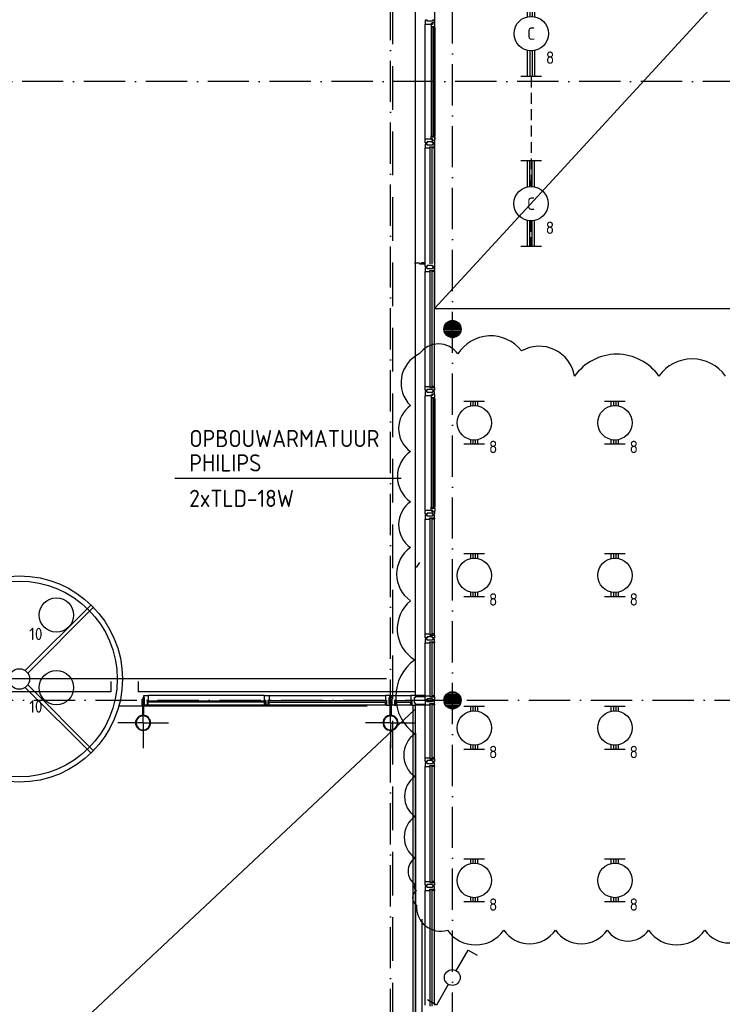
# Model space of a CAD drawing. Header units: millimetres. Extents: x -6587 to 112313, y 244 to 84344.
# Tile 43 of 58: x 44154 to 54372, y 52711 to 67033. Entities that reach past the tile are written whole.
import ezdxf
from ezdxf.enums import TextEntityAlignment as Align

# ---------------------------------------------------------------- set-up
doc = ezdxf.new("R2010")
doc.units = ezdxf.units.MM
doc.header["$LTSCALE"] = 100
doc.linetypes.add('DASHDOT', pattern=[9, 6, -1.5, 0, -1.5])
doc.linetypes.add('HIDDEN', pattern=[9.525, 6.35, -3.175])
doc.layers.get('0').update_dxf_attribs({"linetype": 'CONTINUOUS'})
for name, color, linetype in [('AL$7----_STRAMIEN', 1, 'DASHDOT'), ('BOUW', 8, 'CONTINUOUS'), ('EB63101-_ATTRIB', 2, 'CONTINUOUS'), ('EL63101-_LICHT-ARM', 3, 'CONTINUOUS'), ('EL63102-_LICHT-SCH', 3, 'CONTINUOUS'), ('KABELGOOT', 8, 'CONTINUOUS'), ('LIJN035', 50, 'CONTINUOUS'), ('LIJN070', 130, 'CONTINUOUS'), ('TEKST25', 10, 'CONTINUOUS'), ('WOLKGEEL', 2, 'CONTINUOUS')]:
    doc.layers.add(name, color=color, linetype=linetype)
doc.styles.add('1_8', font='iso', dxfattribs={"width": 0.7, "height": 1.8})
doc.styles.add('ISO', font='iso.shx')
doc.styles.add('NORATT', font='isocp.shx')
doc.styles.get("Standard").update_dxf_attribs({"font": 'iso.shx'})
doc.styles.add('TECHNIC', font='technic_.ttf')

# ---------------------------------------------------------------- blocks, each defined once
blk = doc.blocks.new('ES3SW')
for points in [[(0.58, 1), (2.31, 4), (3.61, 3.25)], [(-0.58, -1), (-2.31, -4), (-3.61, -3.25)]]:
    blk.add_lwpolyline(points)
blk.add_circle((0, 0), 1.15)
at = {"style": '1_8'}
for tag, flags, p in [('SCHAK', 8, (3, 5.5)), ('KAST', 9, (-3, 0.5)), ('M_CODE', 9, (0, 0)), ('DOEL', 9, (-3, -2)), ('GROEP', 9, (-3, -4.5))]:
    blk.add_attdef(tag, text='', height=1.8, dxfattribs=dict(at, flags=flags)).set_placement(p, align=Align.MIDDLE_CENTER)
blk = doc.blocks.new('EJ3T20')
at = {"color": 0}
for p, q in [((-6.25, -1.5), (-6.25, 1.5)), ((6.25, -1.5), (6.25, 1.5)), ((-6.25, 0.52), (-2.44, 0.52)), ((-6.25, 0.17), (-2.49, 0.17)), ((2.44, 0.52), (6.25, 0.52)), ((2.49, 0.17), (6.25, 0.17)), ((-6.25, -0.17), (-2.49, -0.17)), ((-6.25, -0.52), (-2.44, -0.52)), ((2.44, -0.52), (6.25, -0.52)), ((2.49, -0.17), (6.25, -0.17))]:
    blk.add_line(p, q, dxfattribs=at)
blk.add_circle((0, 0), 2.5, dxfattribs=at)
at = {"color": 6, "style": '1_8'}
for tag, flags, p in [('SCHAK', 8, (3.5, 2.75)), ('A_CODE', 8, (0, 0)), ('GROEP', 8, (-3.5, -2.75)), ('KAST', 9, (3.5, -2.75))]:
    blk.add_attdef(tag, text='', height=1.8, dxfattribs=dict(at, flags=flags)).set_placement(p, align=Align.MIDDLE)
blk = doc.blocks.new('ES3G00')
blk.add_circle((0, 0), 2.5)
blk.add_circle((0, 0), 2.5)
for tag, style, flags, p in [('GELIJK', 'NORATT', 9, (3.5, 5)), ('GELIJK', '1_8', 9, (3.5, 5)), ('SCHAK', 'NORATT', 8, (3.5, 2.75)), ('SCHAK', '1_8', 8, (3.5, 2.75)), ('A_CODE', 'NORATT', 8, (0, 0)), ('A_CODE', '1_8', 8, (0, 0)), ('GROEP', 'NORATT', 8, (-3.5, -2.75)), ('GROEP', '1_8', 8, (-3.5, -2.75)), ('KAST', 'NORATT', 9, (3.5, -2.75)), ('KAST', '1_8', 9, (3.5, -2.75))]:
    blk.add_attdef(tag, text='', height=1.8, dxfattribs=dict(style=style, flags=flags)).set_placement(p, align=Align.MIDDLE_CENTER)
blk = doc.blocks.new('EJ3T10')
at = {"color": 0}
for p, q in [((-3.12, -1.5), (-3.12, 1.5)), ((-3.12, -1.5), (-3.12, 1.5)), ((3.12, -1.5), (3.12, 1.5)), ((3.12, -1.5), (3.12, 1.5)), ((-3.12, 0.52), (-2.44, 0.52)), ((-3.12, 0.52), (-2.44, 0.52)), ((-3.12, 0.17), (-2.49, 0.17)), ((-3.12, 0.17), (-2.49, 0.17)), ((2.44, 0.52), (3.12, 0.52)), ((2.44, 0.52), (3.12, 0.52)), ((2.49, 0.17), (3.12, 0.17)), ((2.49, 0.17), (3.12, 0.17)), ((-3.12, -0.17), (-2.49, -0.17)), ((-3.12, -0.17), (-2.49, -0.17)), ((-3.12, -0.52), (-2.44, -0.52)), ((-3.12, -0.52), (-2.44, -0.52)), ((2.44, -0.52), (3.12, -0.52)), ((2.44, -0.52), (3.12, -0.52)), ((2.49, -0.17), (3.12, -0.17)), ((2.49, -0.17), (3.12, -0.17))]:
    blk.add_line(p, q, dxfattribs=at)
blk.add_circle((0, 0), 2.5, dxfattribs=at)
blk.add_circle((0, 0), 2.5, dxfattribs=at)
at = {"style": 'NORATT', "flags": 9}
blk.add_attdef('GELIJK', text='', height=1.8, dxfattribs=at).set_placement((3.5, 5), align=Align.MIDDLE_CENTER)
at = {"color": 6}
for tag, style, flags, p in [('SCHAK', 'NORATT', 8, (3.5, 2.75)), ('SCHAK', '1_8', 8, (3.5, 2.75)), ('A_CODE', 'NORATT', 8, (0, 0)), ('A_CODE', '1_8', 8, (0, 0)), ('GROEP', 'NORATT', 8, (-3.5, -2.75)), ('GROEP', '1_8', 8, (-3.5, -2.75)), ('KAST', 'NORATT', 9, (3.5, -2.75)), ('KAST', '1_8', 9, (3.5, -2.75))]:
    blk.add_attdef(tag, text='', height=1.8, dxfattribs=dict(at, style=style, flags=flags)).set_placement(p, align=Align.MIDDLE)
blk = doc.blocks.new('XREF')
at = {"layer": 'AL$7----_STRAMIEN', "color": 1}
for p, q in [((206790, 54415), (206790, 90956)), ((242535, 79965), (161096, 79965)), ((161096, 70965), (250890, 70965))]:
    blk.add_line(p, q, dxfattribs=at)
blk.add_lwpolyline([(205890, 49965), (205890, 90956)], dxfattribs=at)
blk.add_lwpolyline([(205890, 49965), (205890, 90956)], dxfattribs=at)
at = {"layer": 'BOUW'}
for p, q in [((206250, 71035), (206250, 88905)), ((206530, 76665), (217525, 88625)), ((206530, 88625), (206530, 76665)), ((206391, 80856), (206391, 80800)), ((206421, 80856), (206391, 80856)), ((206391, 79130), (206391, 80800)), ((206391, 80800), (206479, 80800)), ((206421, 80842), (206421, 80856)), ((206501, 80842), (206421, 80842)), ((206479, 80809), (206494, 80809)), ((206479, 80800), (206479, 80809)), ((206479, 80805), (206479, 80800)), ((206494, 80805), (206479, 80805)), ((206479, 80800), (206479, 80753)), ((206494, 80823), (206530, 80823)), ((206494, 80809), (206494, 80823)), ((206494, 80797), (206494, 80805)), ((206499, 80797), (206494, 80797)), ((206499, 80820), (206499, 80797)), ((206529, 80820), (206499, 80820)), ((206501, 80856), (206501, 80842)), ((206530, 80856), (206501, 80856)), ((206529, 80813), (206529, 80820)), ((206533, 80810), (206529, 80813)), ((206530, 80823), (206530, 80856)), ((206533, 80768), (206533, 80810)), ((206479, 80753), (206479, 79177)), ((206479, 80753), (206492, 80751)), ((206492, 80768), (206533, 80768)), ((206492, 80751), (206492, 80768)), ((206494, 79164), (206494, 80766)), ((206494, 80766), (206515, 80766)), ((206515, 80766), (206515, 79164)), ((206517, 80768), (206517, 80751)), ((206531, 80768), (206517, 80768)), ((206517, 80751), (206531, 80751)), ((206531, 80751), (206531, 80768)), ((206533, 80753), (206533, 79177)), ((206391, 79130), (206479, 79130)), ((206391, 79074), (206391, 79130)), ((206421, 79074), (206391, 79074)), ((206421, 79088), (206421, 79074)), ((206501, 79088), (206421, 79088)), ((206479, 79177), (206492, 79179)), ((206479, 79130), (206479, 79177)), ((206479, 79125), (206479, 79130)), ((206479, 79130), (206479, 79121)), ((206494, 79125), (206479, 79125)), ((206479, 79121), (206494, 79121)), ((206492, 79179), (206492, 79162)), ((206492, 79162), (206533, 79162)), ((206515, 79164), (206494, 79164)), ((206494, 79133), (206494, 79125)), ((206499, 79133), (206494, 79133)), ((206494, 79121), (206494, 79107)), ((206494, 79107), (206530, 79107)), ((206499, 79110), (206499, 79133)), ((206529, 79110), (206499, 79110)), ((206501, 79074), (206501, 79088)), ((206530, 79074), (206501, 79074)), ((206517, 79179), (206531, 79179)), ((206517, 79162), (206517, 79179)), ((206531, 79162), (206517, 79162)), ((206533, 79120), (206529, 79117)), ((206529, 79117), (206529, 79110)), ((206530, 79107), (206530, 79074)), ((206531, 79179), (206531, 79162)), ((206533, 79162), (206533, 79120)), ((206391, 79056), (206391, 79037)), ((206397, 79056), (206391, 79056)), ((206391, 79037), (206391, 79000)), ((206391, 79000), (206398, 79000)), ((206391, 77330), (206391, 79000)), ((206411, 79056), (206397, 79056)), ((206398, 79000), (206402, 79000)), ((206402, 79000), (206410, 79000)), ((206410, 79000), (206463, 79000)), ((206411, 79056), (206411, 79056)), ((206420, 79056), (206411, 79056)), ((206420, 79042), (206420, 79056)), ((206500, 79042), (206420, 79042)), ((206463, 79017), (206530, 79017)), ((206463, 79000), (206463, 79017)), ((206465, 77315), (206465, 79015)), ((206465, 79015), (206491, 79015)), ((206491, 79015), (206491, 77315)), ((206493, 79000), (206493, 79017)), ((206493, 79017), (206525, 79017)), ((206530, 79000), (206493, 79000)), ((206500, 79056), (206500, 79042)), ((206510, 79056), (206500, 79056)), ((206510, 79056), (206510, 79056)), ((206524, 79056), (206510, 79056)), ((206530, 79056), (206524, 79056)), ((206525, 79017), (206525, 79012)), ((206525, 79012), (206530, 79012)), ((206530, 79017), (206530, 79056)), ((206530, 79012), (206530, 79000)), ((206530, 77330), (206530, 79000)), ((206238, 77330), (206245, 77330)), ((206245, 77330), (206249, 77330)), ((206249, 77330), (206257, 77330)), ((206257, 77330), (206310, 77330)), ((206310, 77330), (206310, 77313)), ((206310, 77313), (206377, 77313)), ((206338, 77315), (206312, 77315)), ((206340, 77330), (206340, 77313)), ((206377, 77330), (206340, 77330)), ((206340, 77313), (206372, 77313)), ((206372, 77318), (206377, 77318)), ((206372, 77313), (206372, 77318)), ((206377, 77318), (206377, 77330)), ((206391, 77293), (206391, 77330)), ((206391, 77274), (206391, 77293)), ((206397, 77274), (206391, 77274)), ((206391, 77256), (206391, 77237)), ((206397, 77256), (206391, 77256)), ((206391, 77237), (206391, 77200)), ((206391, 75530), (206391, 77200)), ((206391, 77200), (206398, 77200)), ((206411, 77274), (206397, 77274)), ((206411, 77256), (206397, 77256)), ((206398, 77200), (206402, 77200)), ((206402, 77200), (206410, 77200)), ((206410, 77200), (206463, 77200)), ((206411, 77274), (206411, 77274)), ((206420, 77274), (206411, 77274)), ((206411, 77256), (206411, 77256)), ((206420, 77256), (206411, 77256)), ((206420, 77288), (206420, 77274)), ((206500, 77288), (206420, 77288)), ((206420, 77242), (206420, 77256)), ((206500, 77242), (206420, 77242)), ((206463, 77217), (206530, 77217)), ((206463, 77200), (206463, 77217)), ((206465, 75515), (206465, 77215)), ((206465, 77215), (206491, 77215)), ((206491, 77215), (206491, 75515)), ((206493, 77200), (206493, 77217)), ((206493, 77217), (206525, 77217)), ((206530, 77200), (206493, 77200)), ((206500, 77274), (206500, 77288)), ((206510, 77274), (206500, 77274)), ((206500, 77256), (206500, 77242)), ((206510, 77256), (206500, 77256)), ((206510, 77274), (206510, 77274)), ((206524, 77274), (206510, 77274)), ((206510, 77256), (206510, 77256)), ((206524, 77256), (206510, 77256)), ((206530, 77274), (206524, 77274)), ((206530, 77256), (206524, 77256)), ((206525, 77217), (206525, 77212)), ((206525, 77212), (206530, 77212)), ((206530, 77313), (206530, 77274)), ((206530, 77217), (206530, 77256)), ((206530, 77212), (206530, 77200)), ((206530, 75530), (206530, 77200)), ((206530, 76665), (217640, 76665)), ((206743, 76481), (206838, 76481)), ((206743, 76481), (206838, 76481)), ((206665, 76361), (206915, 76361)), ((206666, 76381), (206914, 76381)), ((206668, 76341), (206913, 76341)), ((206670, 76401), (206910, 76401)), ((206678, 76421), (206902, 76421)), ((206691, 76441), (206890, 76441)), ((206710, 76461), (206871, 76461)), ((206673, 76321), (206907, 76321)), ((206683, 76301), (206897, 76301)), ((206698, 76281), (206883, 76281)), ((206721, 76261), (206859, 76261)), ((206777, 76241), (206804, 76241)), ((206391, 75530), (206398, 75530)), ((206391, 75493), (206391, 75530)), ((206391, 75474), (206391, 75493)), ((206398, 75530), (206402, 75530)), ((206402, 75530), (206410, 75530)), ((206410, 75530), (206463, 75530)), ((206420, 75488), (206420, 75474)), ((206500, 75488), (206420, 75488)), ((206463, 75530), (206463, 75513)), ((206463, 75513), (206530, 75513)), ((206491, 75515), (206465, 75515)), ((206493, 75530), (206493, 75513)), ((206530, 75530), (206493, 75530)), ((206493, 75513), (206525, 75513)), ((206500, 75474), (206500, 75488)), ((206525, 75518), (206530, 75518)), ((206525, 75513), (206525, 75518)), ((206530, 75518), (206530, 75530)), ((206530, 75513), (206530, 75474)), ((206397, 75474), (206391, 75474)), ((206391, 75456), (206391, 75400)), ((206421, 75456), (206391, 75456)), ((206391, 75400), (206479, 75400)), ((206391, 73730), (206391, 75400)), ((206411, 75474), (206397, 75474)), ((206411, 75474), (206411, 75474)), ((206420, 75474), (206411, 75474)), ((206421, 75442), (206421, 75456)), ((206501, 75442), (206421, 75442)), ((206479, 75409), (206494, 75409)), ((206479, 75400), (206479, 75409)), ((206479, 75405), (206479, 75400)), ((206494, 75405), (206479, 75405)), ((206479, 75400), (206479, 75353)), ((206479, 75353), (206492, 75351)), ((206479, 75353), (206479, 73777)), ((206492, 75368), (206533, 75368)), ((206492, 75351), (206492, 75368)), ((206494, 75423), (206530, 75423)), ((206494, 75409), (206494, 75423)), ((206494, 75397), (206494, 75405)), ((206499, 75397), (206494, 75397)), ((206494, 73764), (206494, 75366)), ((206494, 75366), (206515, 75366)), ((206499, 75420), (206499, 75397)), ((206529, 75420), (206499, 75420)), ((206510, 75474), (206500, 75474)), ((206501, 75456), (206501, 75442)), ((206530, 75456), (206501, 75456)), ((206510, 75474), (206510, 75474)), ((206524, 75474), (206510, 75474)), ((206515, 75366), (206515, 73764)), ((206517, 75368), (206517, 75351)), ((206531, 75368), (206517, 75368)), ((206517, 75351), (206531, 75351)), ((206530, 75474), (206524, 75474)), ((206529, 75413), (206529, 75420)), ((206533, 75410), (206529, 75413)), ((206530, 75423), (206530, 75456)), ((206531, 75351), (206531, 75368)), ((206533, 75368), (206533, 75410)), ((206533, 75353), (206533, 73777)), ((206479, 73777), (206492, 73779)), ((206479, 73730), (206479, 73777)), ((206492, 73779), (206492, 73762)), ((206492, 73762), (206533, 73762)), ((206515, 73764), (206494, 73764)), ((206517, 73779), (206531, 73779)), ((206517, 73762), (206517, 73779)), ((206531, 73762), (206517, 73762)), ((206531, 73779), (206531, 73762)), ((206533, 73762), (206533, 73720)), ((206391, 73730), (206479, 73730)), ((206391, 73674), (206391, 73730)), ((206421, 73674), (206391, 73674)), ((206391, 73656), (206391, 73637)), ((206397, 73656), (206391, 73656)), ((206391, 73637), (206391, 73600)), ((206411, 73656), (206397, 73656)), ((206411, 73656), (206411, 73656)), ((206420, 73656), (206411, 73656)), ((206420, 73642), (206420, 73656)), ((206500, 73642), (206420, 73642)), ((206421, 73688), (206421, 73674)), ((206501, 73688), (206421, 73688)), ((206463, 73617), (206530, 73617)), ((206463, 73600), (206463, 73617)), ((206479, 73725), (206479, 73730)), ((206479, 73730), (206479, 73721)), ((206494, 73725), (206479, 73725)), ((206479, 73721), (206494, 73721)), ((206493, 73600), (206493, 73617)), ((206493, 73617), (206525, 73617)), ((206494, 73733), (206494, 73725)), ((206499, 73733), (206494, 73733)), ((206494, 73721), (206494, 73707)), ((206494, 73707), (206530, 73707)), ((206499, 73710), (206499, 73733)), ((206529, 73710), (206499, 73710)), ((206500, 73656), (206500, 73642)), ((206510, 73656), (206500, 73656)), ((206501, 73674), (206501, 73688)), ((206530, 73674), (206501, 73674)), ((206510, 73656), (206510, 73656)), ((206524, 73656), (206510, 73656)), ((206530, 73656), (206524, 73656)), ((206525, 73617), (206525, 73612)), ((206533, 73720), (206529, 73717)), ((206529, 73717), (206529, 73710)), ((206530, 73707), (206530, 73674)), ((206530, 73617), (206530, 73656)), ((206391, 71930), (206391, 73600)), ((206391, 73600), (206398, 73600)), ((206398, 73600), (206402, 73600)), ((206402, 73600), (206410, 73600)), ((206410, 73600), (206463, 73600)), ((206465, 71915), (206465, 73615)), ((206465, 73615), (206491, 73615)), ((206491, 73615), (206491, 71915)), ((206530, 73600), (206493, 73600)), ((206525, 73612), (206530, 73612)), ((206530, 73612), (206530, 73600)), ((206530, 71930), (206530, 73600)), ((206312, 72970), (206262, 72895)), ((200577, 71397), (201533, 72353)), ((200613, 71362), (201568, 72318)), ((206391, 71930), (206398, 71930)), ((206391, 71893), (206391, 71930)), ((206398, 71930), (206402, 71930)), ((206402, 71930), (206410, 71930)), ((206410, 71930), (206463, 71930)), ((206463, 71930), (206463, 71913)), ((206463, 71913), (206530, 71913)), ((206491, 71915), (206465, 71915)), ((206493, 71930), (206493, 71913)), ((206530, 71930), (206493, 71930)), ((206493, 71913), (206525, 71913)), ((206525, 71918), (206530, 71918)), ((206525, 71913), (206525, 71918)), ((206530, 71918), (206530, 71930)), ((206530, 71913), (206530, 71874)), ((206391, 71874), (206391, 71893)), ((206397, 71874), (206391, 71874)), ((206391, 71856), (206391, 71837)), ((206397, 71856), (206391, 71856)), ((206391, 71837), (206391, 71800)), ((206391, 71800), (206398, 71800)), ((206391, 71030), (206391, 71800)), ((206411, 71874), (206397, 71874)), ((206411, 71856), (206397, 71856)), ((206398, 71800), (206402, 71800)), ((206402, 71800), (206410, 71800)), ((206410, 71800), (206463, 71800)), ((206411, 71874), (206411, 71874)), ((206420, 71874), (206411, 71874)), ((206411, 71856), (206411, 71856)), ((206420, 71856), (206411, 71856)), ((206420, 71888), (206420, 71874)), ((206500, 71888), (206420, 71888)), ((206420, 71842), (206420, 71856)), ((206500, 71842), (206420, 71842)), ((206463, 71817), (206530, 71817)), ((206463, 71800), (206463, 71817)), ((206465, 71015), (206465, 71815)), ((206465, 71815), (206491, 71815)), ((206491, 71815), (206491, 71015)), ((206493, 71800), (206493, 71817)), ((206493, 71817), (206525, 71817)), ((206530, 71800), (206493, 71800)), ((206500, 71874), (206500, 71888)), ((206510, 71874), (206500, 71874)), ((206500, 71856), (206500, 71842)), ((206510, 71856), (206500, 71856)), ((206510, 71874), (206510, 71874)), ((206524, 71874), (206510, 71874)), ((206510, 71856), (206510, 71856)), ((206524, 71856), (206510, 71856)), ((206530, 71874), (206524, 71874)), ((206530, 71856), (206524, 71856)), ((206525, 71817), (206525, 71812)), ((206525, 71812), (206530, 71812)), ((206530, 71817), (206530, 71856)), ((206530, 71812), (206530, 71800)), ((206530, 71030), (206530, 71800)), ((190329, 71284), (205829, 71284)), ((200613, 71188), (201568, 70232)), ((201820, 71236), (201820, 71086)), ((202220, 71236), (202220, 71086)), ((201820, 71086), (199160, 71086)), ((200577, 71153), (201533, 70197)), ((206250, 71086), (202220, 71086)), ((206691, 71041), (206890, 71041)), ((206710, 71061), (206871, 71061)), ((206743, 71081), (206838, 71081)), ((202271, 70971), (202271, 70901)), ((202274, 70971), (202274, 70901)), ((202306, 70976), (202275, 70976)), ((202306, 70973), (202275, 70973)), ((202275, 70899), (202306, 70899)), ((202275, 70896), (202306, 70896)), ((202285, 70896), (202296, 70896)), ((202285, 70745), (202285, 70896)), ((202290, 70636), (202290, 71004)), ((202296, 70896), (202296, 70745)), ((202299, 71034), (202366, 71034)), ((202299, 71005), (202299, 71034)), ((202313, 71005), (202299, 71005)), ((202299, 70925), (202313, 70925)), ((202299, 70895), (202299, 70925)), ((202349, 70895), (202299, 70895)), ((202307, 70901), (202307, 70971)), ((202311, 70901), (202311, 70971)), ((202313, 70925), (202313, 71005)), ((202349, 70962), (202349, 70933)), ((202366, 70962), (202349, 70962)), ((202349, 70962), (202349, 70895)), ((202366, 70962), (202349, 70962)), ((202349, 70933), (202366, 70933)), ((202366, 70933), (202349, 70933)), ((202349, 70933), (202349, 70895)), ((202349, 70895), (202366, 70895)), ((202353, 70958), (204070, 70958)), ((202353, 70958), (202366, 70958)), ((202353, 70937), (202353, 70958)), ((202353, 70937), (202353, 70958)), ((204070, 70937), (202353, 70937)), ((202366, 70937), (202353, 70937)), ((204057, 71034), (202366, 71034)), ((202366, 71034), (202366, 70962)), ((202366, 70958), (202366, 70962)), ((202366, 70933), (202366, 70937)), ((202366, 70895), (202366, 70933)), ((204057, 70895), (202366, 70895)), ((204057, 71034), (204124, 71034)), ((204057, 70962), (204057, 71034)), ((204057, 70962), (204074, 70962)), ((204057, 70958), (204057, 70962)), ((204074, 70962), (204057, 70962)), ((204070, 70958), (204057, 70958)), ((204057, 70937), (204070, 70937)), ((204057, 70933), (204057, 70937)), ((204057, 70933), (204074, 70933)), ((204057, 70895), (204057, 70933)), ((204074, 70933), (204057, 70933)), ((204074, 70895), (204057, 70895)), ((204070, 70937), (204070, 70958)), ((204070, 70958), (204070, 70937)), ((204074, 70962), (204074, 70933)), ((204074, 70895), (204074, 70962)), ((204074, 70933), (204074, 70895)), ((204107, 70895), (204074, 70895)), ((204107, 70962), (204107, 70895)), ((204124, 70962), (204107, 70962)), ((204107, 70962), (204107, 70933)), ((204124, 70962), (204107, 70962)), ((204124, 70933), (204107, 70933)), ((204107, 70933), (204107, 70895)), ((204107, 70933), (204124, 70933)), ((204107, 70895), (204124, 70895)), ((205827, 70958), (204111, 70958)), ((204111, 70958), (204111, 70937)), ((204111, 70958), (204124, 70958)), ((204111, 70937), (204111, 70958)), ((204111, 70937), (205827, 70937)), ((204124, 70937), (204111, 70937)), ((204124, 71034), (205814, 71034)), ((204124, 71034), (204124, 70962)), ((204124, 70958), (204124, 70962)), ((204124, 70933), (204124, 70937)), ((204124, 70895), (204124, 70933)), ((205814, 70895), (204124, 70895)), ((205814, 71034), (205814, 70962)), ((205881, 71034), (205814, 71034)), ((205814, 70962), (205831, 70962)), ((205814, 70962), (205831, 70962)), ((205814, 70958), (205814, 70962)), ((205827, 70958), (205814, 70958)), ((205814, 70937), (205827, 70937)), ((205814, 70933), (205814, 70937)), ((205831, 70933), (205814, 70933)), ((205814, 70933), (205831, 70933)), ((205814, 70895), (205814, 70933)), ((205831, 70895), (205814, 70895)), ((205827, 70937), (205827, 70958)), ((205827, 70937), (205827, 70958)), ((205831, 70962), (205831, 70895)), ((205831, 70962), (205831, 70933)), ((205831, 70933), (205831, 70895)), ((205831, 70895), (205881, 70895)), ((205867, 71005), (205881, 71005)), ((205867, 70925), (205867, 71005)), ((205881, 70925), (205867, 70925)), ((205871, 70971), (205871, 70901)), ((205874, 70971), (205874, 70901)), ((205906, 70976), (205875, 70976)), ((205906, 70973), (205875, 70973)), ((205875, 70899), (205906, 70899)), ((205875, 70896), (205906, 70896)), ((205881, 71005), (205881, 71034)), ((205881, 70895), (205881, 70925)), ((205885, 70896), (205896, 70896)), ((205885, 70745), (205885, 70896)), ((205890, 70636), (205890, 71004)), ((205896, 70896), (205896, 70745)), ((205899, 71034), (205966, 71034)), ((205899, 71005), (205899, 71034)), ((205913, 71005), (205899, 71005)), ((205899, 70925), (205913, 70925)), ((205899, 70895), (205899, 70925)), ((205949, 70895), (205899, 70895)), ((205907, 70901), (205907, 70971)), ((205911, 70901), (205911, 70971)), ((205913, 70925), (205913, 71005)), ((205949, 70962), (205949, 70895)), ((205966, 70962), (205949, 70962)), ((205949, 70962), (205949, 70933)), ((205966, 70962), (205949, 70962)), ((205949, 70933), (205966, 70933)), ((205966, 70933), (205949, 70933)), ((205949, 70933), (205949, 70895)), ((205949, 70895), (205966, 70895)), ((206196, 70958), (205953, 70958)), ((205953, 70958), (205953, 70937)), ((205953, 70958), (205966, 70958)), ((205953, 70937), (205953, 70958)), ((205953, 70937), (206196, 70937)), ((205966, 70937), (205953, 70937)), ((205966, 71034), (206183, 71034)), ((205966, 71034), (205966, 70962)), ((205966, 70958), (205966, 70962)), ((205966, 70933), (205966, 70937)), ((205966, 70895), (205966, 70933)), ((206183, 70895), (205966, 70895)), ((206183, 71034), (206183, 70962)), ((206250, 71034), (206183, 71034)), ((206183, 70962), (206200, 70962)), ((206183, 70962), (206200, 70962)), ((206183, 70958), (206183, 70962)), ((206196, 70958), (206183, 70958)), ((206183, 70937), (206196, 70937)), ((206183, 70933), (206183, 70937)), ((206200, 70933), (206183, 70933)), ((206183, 70933), (206200, 70933)), ((206183, 70895), (206183, 70933)), ((206200, 70895), (206183, 70895)), ((206196, 70937), (206196, 70958)), ((206196, 70937), (206196, 70958)), ((206200, 70962), (206200, 70895)), ((206200, 70962), (206200, 70933)), ((206200, 70933), (206200, 70895)), ((206200, 70895), (206250, 70895)), ((206220, 64665), (206220, 70896)), ((206236, 71005), (206250, 71005)), ((206236, 70925), (206236, 71005)), ((206250, 70925), (206236, 70925)), ((206391, 71035), (206250, 71035)), ((206250, 71035), (206250, 71020)), ((206250, 71005), (206250, 71034)), ((206250, 71020), (206391, 71020)), ((206250, 70895), (206250, 70925)), ((206250, 70910), (206391, 70910)), ((206250, 70895), (206250, 70910)), ((206250, 64695), (206250, 70896)), ((206391, 70895), (206250, 70895)), ((206391, 71020), (206391, 71035)), ((206391, 71030), (206398, 71030)), ((206391, 70993), (206391, 71030)), ((206391, 70974), (206391, 70993)), ((206397, 70974), (206391, 70974)), ((206391, 70956), (206391, 70937)), ((206397, 70956), (206391, 70956)), ((206391, 70937), (206391, 70900)), ((206391, 70910), (206391, 70895)), ((206391, 70130), (206391, 70900)), ((206391, 70900), (206398, 70900)), ((206411, 70974), (206397, 70974)), ((206411, 70956), (206397, 70956)), ((206398, 71030), (206402, 71030)), ((206398, 70900), (206402, 70900)), ((206402, 71030), (206410, 71030)), ((206402, 70900), (206410, 70900)), ((206410, 71030), (206463, 71030)), ((206410, 70900), (206463, 70900)), ((206411, 70974), (206411, 70974)), ((206420, 70974), (206411, 70974)), ((206411, 70956), (206411, 70956)), ((206420, 70956), (206411, 70956)), ((206420, 70988), (206420, 70974)), ((206500, 70988), (206420, 70988)), ((206420, 70942), (206420, 70956)), ((206500, 70942), (206420, 70942)), ((206463, 71030), (206463, 71013)), ((206463, 71013), (206530, 71013)), ((206463, 70917), (206530, 70917)), ((206463, 70900), (206463, 70917)), ((206491, 71015), (206465, 71015)), ((206465, 70115), (206465, 70915)), ((206465, 70915), (206491, 70915)), ((206491, 70915), (206491, 70115)), ((206493, 71030), (206493, 71013)), ((206530, 71030), (206493, 71030)), ((206493, 71013), (206525, 71013)), ((206493, 70900), (206493, 70917)), ((206493, 70917), (206525, 70917)), ((206530, 70900), (206493, 70900)), ((206500, 70974), (206500, 70988)), ((206510, 70974), (206500, 70974)), ((206500, 70956), (206500, 70942)), ((206510, 70956), (206500, 70956)), ((206510, 70974), (206510, 70974)), ((206524, 70974), (206510, 70974)), ((206510, 70956), (206510, 70956)), ((206524, 70956), (206510, 70956)), ((206530, 70974), (206524, 70974)), ((206530, 70956), (206524, 70956)), ((206525, 71018), (206530, 71018)), ((206525, 71013), (206525, 71018)), ((206525, 70917), (206525, 70912)), ((206525, 70912), (206530, 70912)), ((206530, 71018), (206530, 71030)), ((206530, 71013), (206530, 70974)), ((206530, 70917), (206530, 70956)), ((206530, 70912), (206530, 70900)), ((206530, 70130), (206530, 70900)), ((206665, 70961), (206915, 70961)), ((206666, 70981), (206914, 70981)), ((206668, 70941), (206913, 70941)), ((206670, 71001), (206910, 71001)), ((206673, 70921), (206907, 70921)), ((206678, 71021), (206902, 71021)), ((206683, 70901), (206897, 70901)), ((192532, 57978), (206240, 70825)), ((201941, 70886), (205549, 70886)), ((206698, 70881), (206883, 70881)), ((206721, 70861), (206859, 70861)), ((206777, 70841), (206804, 70841)), ((202290, 70636), (201923, 70636)), ((202296, 70745), (202285, 70745)), ((202290, 70636), (202290, 70268)), ((202290, 70636), (202658, 70636)), ((205890, 70636), (205523, 70636)), ((205896, 70745), (205885, 70745)), ((205890, 70636), (205890, 70268)), ((205890, 70636), (206258, 70636)), ((206391, 70130), (206398, 70130)), ((206391, 70093), (206391, 70130)), ((206391, 70074), (206391, 70093)), ((206397, 70074), (206391, 70074)), ((206411, 70074), (206397, 70074)), ((206398, 70130), (206402, 70130)), ((206402, 70130), (206410, 70130)), ((206410, 70130), (206463, 70130)), ((206411, 70074), (206411, 70074)), ((206420, 70074), (206411, 70074)), ((206420, 70088), (206420, 70074)), ((206500, 70088), (206420, 70088)), ((206463, 70130), (206463, 70113)), ((206463, 70113), (206530, 70113)), ((206491, 70115), (206465, 70115)), ((206493, 70130), (206493, 70113)), ((206530, 70130), (206493, 70130)), ((206493, 70113), (206525, 70113)), ((206500, 70074), (206500, 70088)), ((206510, 70074), (206500, 70074)), ((206510, 70074), (206510, 70074)), ((206524, 70074), (206510, 70074)), ((206530, 70074), (206524, 70074)), ((206525, 70118), (206530, 70118)), ((206525, 70113), (206525, 70118)), ((206530, 70118), (206530, 70130)), ((206530, 70113), (206530, 70074)), ((206391, 68256), (206391, 68237)), ((206397, 68256), (206391, 68256)), ((206391, 68237), (206391, 68200)), ((206391, 66530), (206391, 68200)), ((206391, 68200), (206398, 68200)), ((206411, 68256), (206397, 68256)), ((206398, 68200), (206402, 68200)), ((206402, 68200), (206410, 68200)), ((206410, 68200), (206463, 68200)), ((206411, 68256), (206411, 68256)), ((206420, 68256), (206411, 68256)), ((206420, 68242), (206420, 68256)), ((206500, 68242), (206420, 68242)), ((206463, 68217), (206530, 68217)), ((206463, 68200), (206463, 68217)), ((206465, 66515), (206465, 68215)), ((206465, 68215), (206491, 68215)), ((206491, 68215), (206491, 66515)), ((206493, 68200), (206493, 68217)), ((206493, 68217), (206525, 68217)), ((206530, 68200), (206493, 68200)), ((206500, 68256), (206500, 68242)), ((206510, 68256), (206500, 68256)), ((206510, 68256), (206510, 68256)), ((206524, 68256), (206510, 68256)), ((206530, 68256), (206524, 68256)), ((206525, 68217), (206525, 68212)), ((206525, 68212), (206530, 68212)), ((206530, 68217), (206530, 68256)), ((206530, 68212), (206530, 68200)), ((206530, 66530), (206530, 68200)), ((206350, 57385), (206350, 67780))]:
    blk.add_line(p, q, dxfattribs=at)
for points in [[(206250, 70486), (206250, 55365)], [(206391, 68330), (206391, 70000)], [(206530, 68330), (206530, 70000)]]:
    blk.add_lwpolyline(points, dxfattribs=at)
for points in [[(206530, 70017), (206530, 70056), (206524, 70056), (206510, 70056), (206510, 70056), (206500, 70056), (206500, 70042), (206420, 70042), (206420, 70056), (206411, 70056), (206411, 70056), (206397, 70056), (206391, 70056), (206391, 70037), (206391, 70000), (206398, 70000), (206402, 70000), (206410, 70000), (206463, 70000), (206463, 70017)], [(206465, 70015), (206491, 70015), (206491, 68315), (206465, 68315)], [(206493, 70017), (206525, 70017), (206525, 70012), (206530, 70012), (206530, 70000), (206493, 70000)], [(206530, 68313), (206530, 68274), (206524, 68274), (206510, 68274), (206510, 68274), (206500, 68274), (206500, 68288), (206420, 68288), (206420, 68274), (206411, 68274), (206411, 68274), (206397, 68274), (206391, 68274), (206391, 68293), (206391, 68330), (206398, 68330), (206402, 68330), (206410, 68330), (206463, 68330), (206463, 68313)], [(206493, 68313), (206525, 68313), (206525, 68318), (206530, 68318), (206530, 68330), (206493, 68330)]]:
    blk.add_lwpolyline(points, close=True, dxfattribs=at)
for centre, radius in [((206790, 76365), 125), ((200490, 71275), 1500), ((200490, 71275), 1425), ((200490, 71275), 150), ((206790, 70965), 125)]:
    blk.add_circle(centre, radius, dxfattribs=at)
for centre, radius, start, end in [((202275, 70971), 4.8, 90, 180), ((202275, 70901), 4.8, 180, 270), ((202275, 70971), 1.6, 90, 180), ((202275, 70901), 1.6, 180, 270), ((202306, 70971), 4.8, 0, 90), ((202306, 70971), 1.6, 0, 90), ((202306, 70901), 4.8, 270, 0), ((202306, 70901), 1.6, 270, 0), ((205875, 70971), 4.8, 90, 180), ((205875, 70901), 4.8, 180, 270), ((205875, 70971), 1.6, 90, 180), ((205875, 70901), 1.6, 180, 270), ((205906, 70971), 4.8, 0, 90), ((205906, 70971), 1.6, 0, 90), ((205906, 70901), 4.8, 270, 0), ((205906, 70901), 1.6, 270, 0), ((202290, 70636), 110, 90, 270), ((202290, 70636), 102, 90, 270), ((202290, 70636), 110, 270, 90), ((202290, 70636), 102, 270, 90), ((205890, 70636), 110, 90, 270), ((205890, 70636), 102, 90, 270), ((205890, 70636), 110, 270, 90), ((205890, 70636), 102, 270, 90)]:
    blk.add_arc(centre, radius, start, end, dxfattribs=at)
at = {"layer": 'BOUW', "style": 'TECHNIC'}
for tag, p in [('TKC', (236229, 52185)), ('BALIE', (236229, 51894))]:
    blk.add_attdef(tag, text='', height=250, dxfattribs=at).set_placement(p, align=Align.CENTER)
at = {"layer": 'KABELGOOT', "color": 8, "flags": 3}
blk.add_attdef('HULPSTUK', (188825, 76010, 3650), '', height=1, rotation=180, dxfattribs=at)
blk.add_attdef('HULPSTUK', (182644, 45781, 3650), '', height=1, dxfattribs=at)

msp = doc.modelspace()

# ---------------------------------------------------------------- linework, layer by layer
at = {"layer": 'LIJN035', "linetype": 'HIDDEN', "ltscale": 0.25}
for p, q in [((51593, 66206), (51590, 64607)), ((51589, 64107), (51589, 63745))]:
    msp.add_line(p, q, dxfattribs=at)
at = {"layer": 'LIJN035'}
msp.add_line((51741, 64982), (51441, 64982), dxfattribs=at)
at = {"layer": 'LIJN070', "linetype": 'HIDDEN'}
msp.add_line((49582, 5716), (49582, 78250), dxfattribs=at)
at = {"layer": 'TEKST25'}
msp.add_line((46411, 60364), (49700, 60364), dxfattribs=at)
at = {"layer": 'WOLKGEEL', "color": 50}
msp.add_lwpolyline([(54419, 61848, 0.520567), (53451, 61848, 0.520567), (52225, 61848, 0.520567), (51451, 62214, 0.520567), (50526, 62171, 0.520567), (49966, 62171, 0.520567), (49837, 61419, 0.520567), (49837, 60752, 0.520567), (49837, 60021, 0.520567), (49837, 59355, 0.520567), (49837, 58581, 0.520567), (49902, 57721, 0.520567), (49902, 56647, 0.520567), (49902, 56023, 0.520567), (49902, 55443, 0.520567), (49902, 54841, 0.520567), (49902, 54454, 0.520567), (49923, 54368, 0.520567), (49923, 54153, 0.520567), (50375, 53788, 0.520567), (51193, 53788, 0.520567), (51945, 53788, 0.520567), (52698, 53788, 0.520567), (53301, 53788, 0.520567), (54118, 53788, 0.520567), (54828, 53788, 0.520567)], format="xyb", dxfattribs=at)

# ---------------------------------------------------------------- block references
at = {"layer": 'EL63101-_LICHT-ARM'}
msp.add_blockref('XREF', (-156342, -13832), dxfattribs=at)
ref = msp.add_blockref('EJ3T20', (51593, 66831), dxfattribs=dict(at, xscale=100, yscale=100, zscale=100, rotation=90))
ref.add_attrib('A_CODE', 'C', dxfattribs={"layer": 'EB63101-_ATTRIB', "color": 1, "height": 180, "style": '1_8', "flags": 8}).set_placement((51593, 66831), align=Align.MIDDLE)
ref.add_attrib('GROEP', '8', dxfattribs={"layer": 'EB63101-_ATTRIB', "color": 1, "height": 180, "style": '1_8', "flags": 8}).set_placement((51868, 66481), align=Align.MIDDLE)
ref = msp.add_blockref('EJ3T20', (51591, 64357), dxfattribs=dict(at, xscale=100, yscale=100, zscale=100, rotation=90))
ref.add_attrib('A_CODE', 'C', dxfattribs={"layer": 'EB63101-_ATTRIB', "color": 1, "height": 180, "style": '1_8', "flags": 8}).set_placement((51591, 64357), align=Align.MIDDLE)
ref.add_attrib('GROEP', '8', dxfattribs={"layer": 'EB63101-_ATTRIB', "color": 1, "height": 180, "style": '1_8', "flags": 8}).set_placement((51866, 64007), align=Align.MIDDLE)
ref = msp.add_blockref('EJ3T10', (50765, 61169, 2400), dxfattribs=dict(at, xscale=100, yscale=100, zscale=100, rotation=90))
ref.add_attrib('GROEP', '8', dxfattribs={"layer": 'EB63101-_ATTRIB', "color": 1, "height": 180, "style": 'NORATT', "flags": 8}).set_placement((51040, 60819, 2400), align=Align.MIDDLE)
ref = msp.add_blockref('EJ3T10', (52810, 61169, 2400), dxfattribs=dict(at, xscale=100, yscale=100, zscale=100, rotation=90))
ref.add_attrib('GROEP', '8', dxfattribs={"layer": 'EB63101-_ATTRIB', "color": 1, "height": 180, "style": 'NORATT', "flags": 8}).set_placement((53085, 60819, 2400), align=Align.MIDDLE)
ref = msp.add_blockref('EJ3T10', (50765, 58950, 2400), dxfattribs=dict(at, xscale=100, yscale=100, zscale=100, rotation=90))
ref.add_attrib('GROEP', '8', dxfattribs={"layer": 'EB63101-_ATTRIB', "color": 1, "height": 180, "style": 'NORATT', "flags": 8}).set_placement((51040, 58600, 2400), align=Align.MIDDLE)
ref = msp.add_blockref('EJ3T10', (52810, 58950, 2400), dxfattribs=dict(at, xscale=100, yscale=100, zscale=100, rotation=90))
ref.add_attrib('GROEP', '8', dxfattribs={"layer": 'EB63101-_ATTRIB', "color": 1, "height": 180, "style": 'NORATT', "flags": 8}).set_placement((53085, 58600, 2400), align=Align.MIDDLE)
ref = msp.add_blockref('ES3G00', (44688, 58373), dxfattribs=dict(at, xscale=100, yscale=100, zscale=100))
ref.add_attrib('GROEP', ' 10', dxfattribs={"layer": 'EB63101-_ATTRIB', "color": 1, "height": 180, "style": '1_8', "flags": 8}).set_placement((44338, 58098), align=Align.MIDDLE_CENTER)
ref = msp.add_blockref('ES3G00', (44688, 57317), dxfattribs=dict(at, xscale=100, yscale=100, zscale=100))
ref.add_attrib('GROEP', ' 10', dxfattribs={"layer": 'EB63101-_ATTRIB', "color": 1, "height": 180, "style": '1_8', "flags": 8}).set_placement((44338, 57042), align=Align.MIDDLE_CENTER)
ref = msp.add_blockref('EJ3T10', (50765, 56731, 2400), dxfattribs=dict(at, xscale=100, yscale=100, zscale=100, rotation=90))
ref.add_attrib('GROEP', '8', dxfattribs={"layer": 'EB63101-_ATTRIB', "color": 1, "height": 180, "style": 'NORATT', "flags": 8}).set_placement((51040, 56381, 2400), align=Align.MIDDLE)
ref = msp.add_blockref('EJ3T10', (52810, 56731, 2400), dxfattribs=dict(at, xscale=100, yscale=100, zscale=100, rotation=90))
ref.add_attrib('GROEP', '8', dxfattribs={"layer": 'EB63101-_ATTRIB', "color": 1, "height": 180, "style": 'NORATT', "flags": 8}).set_placement((53085, 56381, 2400), align=Align.MIDDLE)
ref = msp.add_blockref('EJ3T10', (50765, 54512, 2400), dxfattribs=dict(at, xscale=100, yscale=100, zscale=100, rotation=90))
ref.add_attrib('GROEP', '8', dxfattribs={"layer": 'EB63101-_ATTRIB', "color": 1, "height": 180, "style": 'NORATT', "flags": 8}).set_placement((51040, 54162, 2400), align=Align.MIDDLE)
ref = msp.add_blockref('EJ3T10', (52810, 54512, 2400), dxfattribs=dict(at, xscale=100, yscale=100, zscale=100, rotation=90))
ref.add_attrib('GROEP', '8', dxfattribs={"layer": 'EB63101-_ATTRIB', "color": 1, "height": 180, "style": 'NORATT', "flags": 8}).set_placement((53085, 54162, 2400), align=Align.MIDDLE)
at = {"layer": 'EL63102-_LICHT-SCH', "xscale": 100, "yscale": 100, "zscale": 100}
msp.add_blockref('ES3SW', (50445, 53100, 1050), dxfattribs=at)

# ---------------------------------------------------------------- texts
at = {"layer": 'TEKST25', "style": 'ISO'}
for s, p in [('OPBOUWARMATUUR', (46620, 60816)), ('PHILIPS', (46620, 60461)), ('2xTLD-18W', (46620, 59945))]:
    msp.add_text(s, height=250, dxfattribs=at).set_placement(p)

doc.saveas('drawing.dxf')
